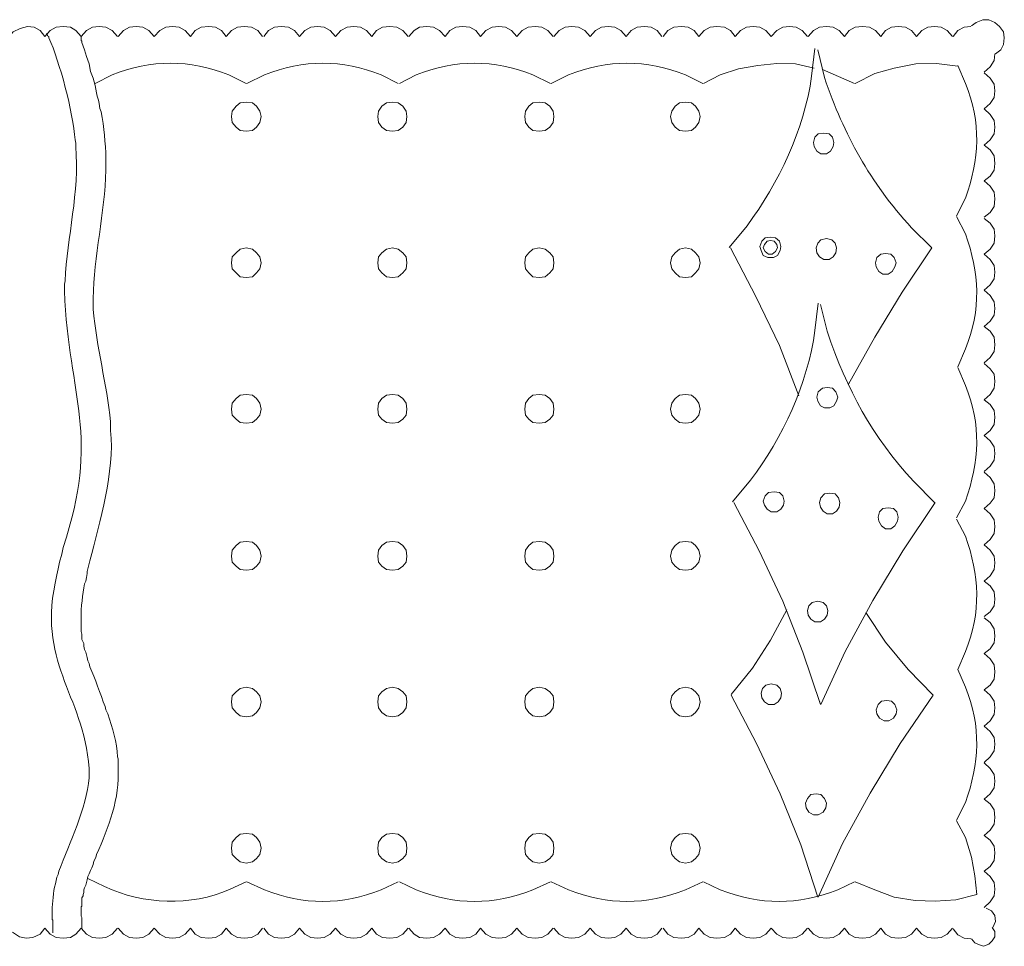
# Model space of a CAD drawing. Header units: millimetres. Extents: x 5 to 204, y 5 to 291.
# Tile 36 of 52: x 33 to 57, y 209 to 232. Entities that reach past the tile are written whole.
import ezdxf

# ---------------------------------------------------------------- set-up
doc = ezdxf.new("R2010")
doc.units = ezdxf.units.MM
doc.header["$MEASUREMENT"] = 0
doc.layers.get('0').update_dxf_attribs({"linetype": 'CONTINUOUS'})

msp = doc.modelspace()

# ---------------------------------------------------------------- linework, layer by layer
at = {"color": 0, "linetype": 'Continuous', "lineweight": 9, "true_color": 0x989898}
for p, q in [((52.419, 230.706), (52.502, 231.384)), ((52.568, 231.351), (52.733, 230.673)), ((56.208, 230.524), (56.026, 230.97)), ((35.178, 230.739), (34.764, 230.524)), ((38.487, 230.524), (38.057, 230.739)), ((38.934, 230.739), (38.503, 230.524)), ((42.226, 230.524), (41.813, 230.739)), ((42.673, 230.739), (42.259, 230.524)), ((45.982, 230.524), (45.552, 230.739)), ((46.429, 230.739), (45.999, 230.524)), ((49.738, 230.524), (49.308, 230.739)), ((35.029, 228.67), (35.029, 228.389)), ((55.993, 227.264), (56.208, 227.694)), ((56.208, 226.817), (55.993, 227.248)), ((50.384, 226.486), (50.83, 227.016)), ((34.714, 225.229), (34.714, 224.964)), ((52.502, 224.435), (52.584, 225.113)), ((52.634, 225.08), (52.799, 224.418)), ((56.026, 223.541), (56.208, 223.988)), ((56.208, 223.078), (56.026, 223.525)), ((35.144, 222.184), (35.144, 221.969)), ((50.466, 220.215), (50.913, 220.745)), ((54.934, 220.712), (55.447, 220.199)), ((55.993, 219.818), (56.208, 220.232)), ((56.208, 219.371), (55.993, 219.785)), ((56.026, 216.079), (56.208, 216.525)), ((56.208, 215.649), (56.026, 216.079)), ((34.615, 213.646), (34.615, 213.415)), ((55.993, 212.372), (56.208, 212.803)), ((34.582, 210.933), (34.996, 210.734)), ((38.09, 210.668), (38.487, 210.85)), ((38.503, 210.85), (38.934, 210.652)), ((41.813, 210.652), (42.226, 210.85)), ((42.259, 210.85), (42.673, 210.652)), ((45.552, 210.652), (45.982, 210.85)), ((45.999, 210.85), (46.429, 210.652)), ((49.308, 210.652), (49.738, 210.85)), ((49.755, 210.85), (50.169, 210.652)), ((53.064, 210.652), (53.478, 210.85)), ((34.433, 209.725), (34.433, 209.692))]:
    msp.add_line(p, q, dxfattribs=at)
for points in [[(56.953, 231.252), (57.085, 231.351), (57.151, 231.483), (57.168, 231.649), (57.151, 231.798), (57.052, 231.93), (56.936, 232.029), (56.787, 232.096), (56.638, 232.096), (56.473, 232.029), (56.357, 231.947)], [(35.31, 231.682), (35.178, 231.831), (35.029, 231.914), (34.863, 231.93), (34.698, 231.914), (34.549, 231.831), (34.416, 231.682), (34.284, 231.831), (34.152, 231.914), (33.97, 231.93), (33.804, 231.914), (33.655, 231.831), (33.523, 231.682), (33.407, 231.831), (33.258, 231.914), (33.093, 231.93), (32.911, 231.88), (32.745, 231.798), (32.646, 231.682), (32.58, 231.5)], [(33.573, 231.765), (33.589, 231.715), (33.589, 231.698), (33.622, 231.682), (33.622, 231.649)], [(38.884, 231.682), (38.768, 231.831), (38.619, 231.914), (38.437, 231.93), (38.272, 231.914), (38.123, 231.831), (37.99, 231.682), (37.875, 231.831), (37.726, 231.914), (37.56, 231.93), (37.378, 231.914), (37.229, 231.831), (37.113, 231.682), (36.981, 231.831), (36.832, 231.914), (36.667, 231.93), (36.501, 231.914), (36.352, 231.831), (36.22, 231.682), (36.088, 231.831), (35.939, 231.914), (35.773, 231.93), (35.608, 231.914), (35.459, 231.831), (35.326, 231.682)], [(42.474, 231.682), (42.342, 231.831), (42.193, 231.914), (42.028, 231.93), (41.846, 231.914), (41.697, 231.831), (41.581, 231.682), (41.449, 231.831), (41.3, 231.914), (41.134, 231.93), (40.969, 231.914), (40.82, 231.831), (40.687, 231.682), (40.555, 231.831), (40.406, 231.914), (40.241, 231.93), (40.075, 231.914), (39.926, 231.831), (39.794, 231.682), (39.678, 231.831), (39.529, 231.914), (39.347, 231.93), (39.182, 231.914), (39.033, 231.831), (38.917, 231.682)], [(46.048, 231.682), (45.916, 231.831), (45.767, 231.914), (45.602, 231.93), (45.436, 231.914), (45.287, 231.831), (45.155, 231.682), (45.023, 231.831), (44.874, 231.914), (44.708, 231.93), (44.543, 231.914), (44.394, 231.831), (44.261, 231.682), (44.146, 231.831), (43.997, 231.914), (43.815, 231.93), (43.649, 231.914), (43.5, 231.831), (43.385, 231.682), (43.252, 231.831), (43.103, 231.914), (42.938, 231.93), (42.756, 231.914), (42.623, 231.831), (42.491, 231.682)], [(48.729, 231.682), (48.613, 231.831), (48.464, 231.914), (48.299, 231.93), (48.117, 231.914), (47.968, 231.831), (47.852, 231.682), (47.72, 231.831), (47.571, 231.914), (47.405, 231.93), (47.24, 231.914), (47.091, 231.831), (46.959, 231.682), (46.826, 231.831), (46.677, 231.914), (46.512, 231.93), (46.346, 231.914), (46.197, 231.831), (46.065, 231.682)], [(52.32, 231.682), (52.187, 231.831), (52.038, 231.914), (51.873, 231.93), (51.707, 231.914), (51.558, 231.831), (51.426, 231.682), (51.294, 231.831), (51.145, 231.914), (50.979, 231.93), (50.814, 231.914), (50.665, 231.831), (50.533, 231.682), (50.417, 231.831), (50.268, 231.914), (50.086, 231.93), (49.92, 231.914), (49.771, 231.831), (49.639, 231.682), (49.523, 231.831), (49.374, 231.914), (49.209, 231.93), (49.027, 231.914), (48.878, 231.831), (48.762, 231.682)], [(55.894, 231.682), (55.761, 231.831), (55.612, 231.914), (55.447, 231.93), (55.281, 231.914), (55.132, 231.831), (55, 231.682), (54.884, 231.831), (54.735, 231.914), (54.553, 231.93), (54.388, 231.914), (54.239, 231.831), (54.123, 231.682), (53.991, 231.831), (53.842, 231.914), (53.676, 231.93), (53.494, 231.914), (53.345, 231.831), (53.23, 231.682), (53.097, 231.831), (52.948, 231.914), (52.783, 231.93), (52.617, 231.914), (52.468, 231.831), (52.336, 231.682)], [(56.34, 231.93), (56.175, 231.914), (56.026, 231.831), (55.91, 231.682)], [(34.416, 231.698), (34.416, 231.583), (34.433, 231.566), (34.433, 231.533), (34.499, 231.351), (34.549, 231.186), (34.615, 231.004), (34.648, 230.822), (34.714, 230.656), (34.764, 230.474), (34.797, 230.292), (34.814, 230.209), (34.847, 230.11), (34.863, 230.027), (34.88, 229.911), (34.913, 229.829)], [(56.671, 230.805), (56.82, 230.937), (56.919, 231.086), (56.936, 231.252)], [(52.485, 230.904), (52.022, 231.004), (51.558, 231.02), (51.095, 230.97), (50.615, 230.888), (50.169, 230.739), (49.755, 230.524)], [(56.026, 230.954), (55.496, 231.02), (54.984, 231.004), (54.454, 230.904), (53.974, 230.772), (53.494, 230.524)], [(53.478, 230.524), (52.684, 230.871), (52.684, 230.871)], [(56.671, 229.895), (56.82, 230.027), (56.919, 230.176), (56.936, 230.342), (56.919, 230.507), (56.82, 230.656), (56.671, 230.788)], [(56.671, 229.001), (56.82, 229.134), (56.919, 229.283), (56.936, 229.448), (56.919, 229.614), (56.82, 229.763), (56.671, 229.895)], [(34.267, 229.134), (34.284, 229.051), (34.284, 228.968)], [(56.671, 228.124), (56.82, 228.24), (56.919, 228.389), (56.936, 228.555), (56.919, 228.737), (56.82, 228.886), (56.671, 229.001)], [(56.671, 227.231), (56.82, 227.347), (56.919, 227.496), (56.936, 227.678), (56.919, 227.843), (56.82, 227.992), (56.671, 228.124)], [(56.671, 226.321), (56.82, 226.437), (56.919, 226.586), (56.936, 226.768), (56.919, 226.933), (56.82, 227.082), (56.671, 227.198)], [(54.884, 226.966), (55.381, 226.47), (54.653, 225.378), (53.974, 224.269), (53.329, 223.111)], [(52.104, 222.83), (51.625, 224.071), (51.045, 225.278), (50.417, 226.47)], [(56.671, 225.427), (56.82, 225.56), (56.919, 225.709), (56.936, 225.874), (56.919, 226.04), (56.82, 226.189), (56.671, 226.321)], [(34.019, 225.659), (34.003, 225.576), (34.003, 225.411)], [(56.671, 224.534), (56.82, 224.666), (56.919, 224.815), (56.936, 224.981), (56.919, 225.146), (56.82, 225.295), (56.671, 225.427)], [(56.671, 223.64), (56.82, 223.773), (56.919, 223.922), (56.936, 224.087), (56.919, 224.269), (56.82, 224.418), (56.671, 224.534)], [(56.671, 222.73), (56.82, 222.863), (56.919, 223.012), (56.936, 223.177), (56.919, 223.359), (56.82, 223.491), (56.671, 223.624)], [(56.671, 221.853), (56.82, 221.969), (56.919, 222.118), (56.936, 222.3), (56.919, 222.466), (56.82, 222.615), (56.671, 222.73)], [(56.671, 220.96), (56.82, 221.092), (56.919, 221.241), (56.936, 221.407), (56.919, 221.572), (56.82, 221.721), (56.671, 221.853)], [(56.671, 220.05), (56.82, 220.182), (56.919, 220.315), (56.936, 220.497), (56.919, 220.662), (56.82, 220.811), (56.671, 220.943)], [(52.634, 215.218), (52.204, 216.509), (51.707, 217.766), (51.128, 219.007), (50.499, 220.199)], [(55.463, 220.199), (54.669, 219.007), (53.925, 217.783), (53.246, 216.525), (52.65, 215.218)], [(56.671, 219.156), (56.82, 219.289), (56.919, 219.438), (56.936, 219.603), (56.919, 219.769), (56.82, 219.917), (56.671, 220.05)], [(56.671, 218.263), (56.82, 218.395), (56.919, 218.544), (56.936, 218.71), (56.919, 218.875), (56.82, 219.024), (56.671, 219.156)], [(33.97, 219.09), (33.937, 218.925), (33.887, 218.726), (33.854, 218.561), (33.821, 218.412)], [(34.632, 218.759), (34.565, 218.494), (34.565, 218.445), (34.549, 218.346), (34.532, 218.263), (34.499, 218.197)], [(56.671, 217.386), (56.82, 217.502), (56.919, 217.651), (56.936, 217.816), (56.919, 217.998), (56.82, 218.147), (56.671, 218.263)], [(50.433, 215.467), (50.963, 216.112), (51.409, 216.807), (51.807, 217.551)], [(53.759, 217.485), (54.239, 216.757), (54.801, 216.079), (55.414, 215.45), (54.603, 214.259), (53.858, 213.034), (53.18, 211.793), (52.584, 210.47)], [(34.416, 217.336), (34.416, 217.022), (34.433, 216.956), (34.433, 216.823), (34.466, 216.757), (34.483, 216.724), (34.483, 216.658), (34.499, 216.575), (34.532, 216.509), (34.565, 216.377), (34.582, 216.294), (34.615, 216.228), (34.632, 216.145)], [(56.671, 216.476), (56.82, 216.592), (56.919, 216.741), (56.936, 216.906), (56.919, 217.088), (56.82, 217.237), (56.671, 217.353)], [(56.671, 215.582), (56.82, 215.698), (56.919, 215.847), (56.936, 216.029), (56.919, 216.195), (56.82, 216.343), (56.671, 216.476)], [(56.671, 214.689), (56.82, 214.821), (56.919, 214.97), (56.936, 215.136), (56.919, 215.301), (56.82, 215.45), (56.671, 215.582)], [(52.568, 210.47), (52.154, 211.76), (51.641, 213.018), (51.062, 214.259), (50.433, 215.45)], [(35.012, 215.169), (35.029, 215.086), (35.078, 214.987)], [(56.671, 213.795), (56.82, 213.928), (56.919, 214.077), (56.936, 214.242), (56.919, 214.408), (56.82, 214.556), (56.671, 214.689)], [(35.31, 213.928), (35.326, 213.878), (35.326, 213.646)], [(56.671, 212.885), (56.82, 213.018), (56.919, 213.167), (56.936, 213.332), (56.919, 213.498), (56.82, 213.646), (56.671, 213.779)], [(56.671, 211.992), (56.82, 212.124), (56.919, 212.273), (56.936, 212.439), (56.919, 212.621), (56.82, 212.769), (56.671, 212.885)], [(56.489, 210.536), (56.44, 210.999), (56.357, 211.462), (56.208, 211.942), (55.993, 212.356)], [(56.671, 211.115), (56.82, 211.231), (56.919, 211.38), (56.936, 211.562), (56.919, 211.727), (56.82, 211.876), (56.671, 211.992)], [(34.797, 211.528), (34.78, 211.446), (34.731, 211.363), (34.714, 211.28), (34.681, 211.198), (34.648, 211.131), (34.615, 211.049), (34.582, 210.982), (34.565, 210.9), (34.549, 210.834), (34.532, 210.767), (34.499, 210.701), (34.483, 210.652), (34.483, 210.585), (34.466, 210.536), (34.466, 210.503), (34.433, 210.453), (34.433, 210.254), (34.416, 210.238)], [(33.87, 211.115), (33.854, 211.032), (33.821, 210.966), (33.804, 210.883)], [(56.671, 210.221), (56.82, 210.354), (56.919, 210.503), (56.936, 210.668), (56.919, 210.834), (56.82, 210.982), (56.671, 211.115)], [(53.494, 210.85), (53.974, 210.652), (54.454, 210.47), (54.967, 210.387), (55.463, 210.37), (55.976, 210.403), (56.489, 210.536)], [(33.705, 210.221), (33.705, 209.923), (33.721, 209.907), (33.721, 209.593)], [(34.416, 210.139), (34.416, 210.006), (34.433, 209.973)], [(56.886, 209.725), (56.953, 209.874), (56.936, 210.023), (56.853, 210.139), (56.721, 210.205)], [(32.729, 209.609), (32.894, 209.493), (33.06, 209.46), (33.225, 209.477), (33.407, 209.559), (33.523, 209.708), (33.655, 209.559), (33.804, 209.477), (33.97, 209.46), (34.152, 209.477), (34.284, 209.559), (34.416, 209.708), (34.549, 209.559), (34.698, 209.477), (34.863, 209.46), (35.029, 209.477), (35.178, 209.559), (35.31, 209.708)], [(35.326, 209.708), (35.459, 209.559), (35.608, 209.477), (35.773, 209.46), (35.939, 209.477), (36.088, 209.559), (36.22, 209.708), (36.352, 209.559), (36.501, 209.477), (36.667, 209.46), (36.832, 209.477), (36.981, 209.559), (37.113, 209.708), (37.229, 209.559), (37.378, 209.477), (37.56, 209.46), (37.726, 209.477), (37.875, 209.559), (37.99, 209.708), (38.123, 209.559), (38.272, 209.477), (38.437, 209.46), (38.619, 209.477), (38.768, 209.559), (38.884, 209.708)], [(38.917, 209.708), (39.033, 209.559), (39.182, 209.477), (39.347, 209.46), (39.529, 209.477), (39.678, 209.559), (39.794, 209.708), (39.926, 209.559), (40.075, 209.477), (40.241, 209.46), (40.406, 209.477), (40.555, 209.559), (40.687, 209.708), (40.82, 209.559), (40.969, 209.477), (41.134, 209.46), (41.3, 209.477), (41.449, 209.559), (41.581, 209.708), (41.697, 209.559), (41.846, 209.477), (42.028, 209.46), (42.193, 209.477), (42.342, 209.559), (42.474, 209.708)], [(42.491, 209.708), (42.623, 209.559), (42.756, 209.477), (42.938, 209.46), (43.103, 209.477), (43.252, 209.559), (43.385, 209.708), (43.5, 209.559), (43.649, 209.477), (43.815, 209.46), (43.997, 209.477), (44.146, 209.559), (44.261, 209.708), (44.394, 209.559), (44.543, 209.477), (44.708, 209.46), (44.874, 209.477), (45.023, 209.559), (45.155, 209.708), (45.287, 209.559), (45.436, 209.477), (45.602, 209.46), (45.767, 209.477), (45.916, 209.559), (46.048, 209.708)], [(46.065, 209.708), (46.197, 209.559), (46.346, 209.477), (46.512, 209.46), (46.677, 209.477), (46.826, 209.559), (46.959, 209.708), (47.091, 209.559), (47.24, 209.477), (47.405, 209.46), (47.571, 209.477), (47.72, 209.559), (47.852, 209.708), (47.968, 209.559), (48.117, 209.477), (48.299, 209.46), (48.464, 209.477), (48.613, 209.559), (48.729, 209.708)], [(48.762, 209.708), (48.878, 209.559), (49.027, 209.477), (49.209, 209.46), (49.374, 209.477), (49.523, 209.559), (49.639, 209.708), (49.771, 209.559), (49.92, 209.477), (50.086, 209.46), (50.268, 209.477), (50.417, 209.559), (50.533, 209.708), (50.665, 209.559), (50.814, 209.477), (50.979, 209.46), (51.145, 209.477), (51.294, 209.559), (51.426, 209.708), (51.558, 209.559), (51.707, 209.477), (51.873, 209.46), (52.038, 209.477), (52.187, 209.559), (52.32, 209.708)], [(52.336, 209.708), (52.468, 209.559), (52.617, 209.477), (52.783, 209.46), (52.948, 209.477), (53.097, 209.559), (53.23, 209.708), (53.345, 209.559), (53.494, 209.477), (53.676, 209.46), (53.842, 209.477), (53.991, 209.559), (54.123, 209.708)], [(54.123, 209.708), (54.239, 209.559), (54.388, 209.477), (54.553, 209.46), (54.735, 209.477), (54.884, 209.559), (55, 209.708), (55.132, 209.559), (55.281, 209.477), (55.447, 209.46), (55.612, 209.477), (55.761, 209.559), (55.894, 209.708)], [(55.91, 209.692), (56.026, 209.543), (56.175, 209.46), (56.34, 209.444)], [(56.357, 209.444), (56.44, 209.344), (56.555, 209.295), (56.655, 209.262), (56.787, 209.311), (56.87, 209.394), (56.936, 209.493), (56.936, 209.626), (56.87, 209.725)]]:
    msp.add_lwpolyline(points, dxfattribs=at)
for points in [[(38.487, 230.06), (38.338, 230.044), (38.239, 229.961), (38.139, 229.845), (38.123, 229.713), (38.139, 229.564), (38.239, 229.448), (38.338, 229.365), (38.487, 229.349), (38.636, 229.365), (38.735, 229.448), (38.818, 229.564), (38.851, 229.713), (38.818, 229.845), (38.735, 229.961), (38.636, 230.044)], [(42.094, 230.06), (41.945, 230.044), (41.829, 229.961), (41.746, 229.845), (41.73, 229.713), (41.746, 229.564), (41.829, 229.448), (41.945, 229.365), (42.094, 229.349), (42.226, 229.365), (42.342, 229.448), (42.425, 229.564), (42.441, 229.713), (42.425, 229.845), (42.342, 229.961), (42.226, 230.044)], [(45.701, 230.06), (45.552, 230.044), (45.453, 229.961), (45.37, 229.845), (45.354, 229.713), (45.37, 229.564), (45.453, 229.448), (45.552, 229.365), (45.701, 229.349), (45.85, 229.365), (45.966, 229.448), (46.048, 229.564), (46.065, 229.713), (46.048, 229.845), (45.966, 229.961), (45.85, 230.044)], [(49.308, 230.06), (49.159, 230.044), (49.06, 229.961), (48.977, 229.845), (48.944, 229.713), (48.977, 229.564), (49.06, 229.448), (49.159, 229.365), (49.308, 229.349), (49.457, 229.365), (49.556, 229.448), (49.639, 229.564), (49.672, 229.713), (49.639, 229.845), (49.556, 229.961), (49.457, 230.044)], [(52.717, 229.299), (52.584, 229.283), (52.502, 229.2), (52.468, 229.068), (52.485, 228.968), (52.551, 228.853), (52.65, 228.786), (52.783, 228.786), (52.882, 228.853), (52.948, 228.968), (52.965, 229.068), (52.932, 229.2), (52.849, 229.283)], [(51.409, 226.735), (51.277, 226.718), (51.194, 226.635), (51.145, 226.503), (51.178, 226.404), (51.227, 226.288), (51.343, 226.238), (51.476, 226.238), (51.575, 226.288), (51.641, 226.404), (51.658, 226.503), (51.625, 226.635), (51.525, 226.718)], [(51.409, 226.652), (51.327, 226.635), (51.261, 226.553), (51.227, 226.47), (51.277, 226.387), (51.36, 226.321), (51.443, 226.321), (51.525, 226.387), (51.575, 226.47), (51.558, 226.553), (51.492, 226.635)], [(52.783, 226.701), (52.65, 226.668), (52.568, 226.586), (52.535, 226.47), (52.551, 226.354), (52.617, 226.255), (52.717, 226.189), (52.849, 226.189), (52.948, 226.255), (53.014, 226.354), (53.031, 226.47), (52.998, 226.586), (52.915, 226.668)], [(38.487, 226.47), (38.338, 226.437), (38.239, 226.354), (38.139, 226.255), (38.123, 226.106), (38.139, 225.957), (38.239, 225.858), (38.338, 225.758), (38.487, 225.742), (38.636, 225.758), (38.735, 225.858), (38.818, 225.957), (38.851, 226.106), (38.818, 226.255), (38.735, 226.354), (38.636, 226.437)], [(42.094, 226.47), (41.945, 226.437), (41.829, 226.354), (41.746, 226.255), (41.73, 226.106), (41.746, 225.957), (41.829, 225.858), (41.945, 225.758), (42.094, 225.742), (42.226, 225.758), (42.342, 225.858), (42.425, 225.957), (42.441, 226.106), (42.425, 226.255), (42.342, 226.354), (42.226, 226.437)], [(45.701, 226.47), (45.552, 226.437), (45.453, 226.354), (45.37, 226.255), (45.354, 226.106), (45.37, 225.957), (45.453, 225.858), (45.552, 225.758), (45.701, 225.742), (45.85, 225.758), (45.966, 225.858), (46.048, 225.957), (46.065, 226.106), (46.048, 226.255), (45.966, 226.354), (45.85, 226.437)], [(49.308, 226.47), (49.159, 226.437), (49.06, 226.354), (48.977, 226.255), (48.944, 226.106), (48.977, 225.957), (49.06, 225.858), (49.159, 225.758), (49.308, 225.742), (49.457, 225.758), (49.556, 225.858), (49.639, 225.957), (49.672, 226.106), (49.639, 226.255), (49.556, 226.354), (49.457, 226.437)], [(54.239, 226.337), (54.123, 226.321), (54.024, 226.238), (53.991, 226.106), (54.007, 226.007), (54.073, 225.891), (54.173, 225.825), (54.305, 225.825), (54.404, 225.891), (54.471, 226.007), (54.504, 226.106), (54.454, 226.238), (54.371, 226.321)], [(52.799, 223.028), (52.684, 223.012), (52.584, 222.929), (52.551, 222.797), (52.568, 222.697), (52.634, 222.581), (52.733, 222.532), (52.866, 222.532), (52.965, 222.581), (53.031, 222.697), (53.064, 222.797), (53.014, 222.929), (52.932, 223.012)], [(38.487, 222.863), (38.338, 222.846), (38.239, 222.763), (38.139, 222.648), (38.123, 222.499), (38.139, 222.35), (38.239, 222.251), (38.338, 222.168), (38.487, 222.151), (38.636, 222.168), (38.735, 222.251), (38.818, 222.35), (38.851, 222.499), (38.818, 222.648), (38.735, 222.763), (38.636, 222.846)], [(42.094, 222.863), (41.945, 222.846), (41.829, 222.763), (41.746, 222.648), (41.73, 222.499), (41.746, 222.35), (41.829, 222.251), (41.945, 222.168), (42.094, 222.151), (42.226, 222.168), (42.342, 222.251), (42.425, 222.35), (42.441, 222.499), (42.425, 222.648), (42.342, 222.763), (42.226, 222.846)], [(45.701, 222.863), (45.552, 222.846), (45.453, 222.763), (45.37, 222.648), (45.354, 222.499), (45.37, 222.35), (45.453, 222.251), (45.552, 222.168), (45.701, 222.151), (45.85, 222.168), (45.966, 222.251), (46.048, 222.35), (46.065, 222.499), (46.048, 222.648), (45.966, 222.763), (45.85, 222.846)], [(49.308, 222.863), (49.159, 222.846), (49.06, 222.763), (48.977, 222.648), (48.944, 222.499), (48.977, 222.35), (49.06, 222.251), (49.159, 222.168), (49.308, 222.151), (49.457, 222.168), (49.556, 222.251), (49.639, 222.35), (49.672, 222.499), (49.639, 222.648), (49.556, 222.763), (49.457, 222.846)], [(51.492, 220.464), (51.36, 220.447), (51.277, 220.364), (51.227, 220.232), (51.261, 220.133), (51.327, 220.033), (51.426, 219.967), (51.558, 219.967), (51.658, 220.033), (51.724, 220.133), (51.74, 220.232), (51.707, 220.364), (51.625, 220.447)], [(52.866, 220.43), (52.733, 220.414), (52.65, 220.315), (52.617, 220.199), (52.634, 220.083), (52.7, 219.984), (52.799, 219.917), (52.932, 219.917), (53.031, 219.984), (53.097, 220.083), (53.114, 220.199), (53.081, 220.315), (52.998, 220.414)], [(54.305, 220.066), (54.173, 220.05), (54.09, 219.967), (54.057, 219.835), (54.073, 219.735), (54.14, 219.62), (54.239, 219.553), (54.371, 219.553), (54.471, 219.62), (54.537, 219.735), (54.553, 219.835), (54.52, 219.967), (54.437, 220.05)], [(38.487, 219.239), (38.338, 219.223), (38.239, 219.14), (38.139, 219.024), (38.123, 218.875), (38.139, 218.726), (38.239, 218.627), (38.338, 218.544), (38.487, 218.528), (38.636, 218.544), (38.735, 218.627), (38.818, 218.726), (38.851, 218.875), (38.818, 219.024), (38.735, 219.14), (38.636, 219.223)], [(42.094, 219.239), (41.945, 219.223), (41.829, 219.14), (41.746, 219.024), (41.73, 218.875), (41.746, 218.726), (41.829, 218.627), (41.945, 218.544), (42.094, 218.528), (42.226, 218.544), (42.342, 218.627), (42.425, 218.726), (42.441, 218.875), (42.425, 219.024), (42.342, 219.14), (42.226, 219.223)], [(45.701, 219.239), (45.552, 219.223), (45.453, 219.14), (45.37, 219.024), (45.354, 218.875), (45.37, 218.726), (45.453, 218.627), (45.552, 218.544), (45.701, 218.528), (45.85, 218.544), (45.966, 218.627), (46.048, 218.726), (46.065, 218.875), (46.048, 219.024), (45.966, 219.14), (45.85, 219.223)], [(49.308, 219.239), (49.159, 219.223), (49.06, 219.14), (48.977, 219.024), (48.944, 218.875), (48.977, 218.726), (49.06, 218.627), (49.159, 218.544), (49.308, 218.528), (49.457, 218.544), (49.556, 218.627), (49.639, 218.726), (49.672, 218.875), (49.639, 219.024), (49.556, 219.14), (49.457, 219.223)], [(52.568, 217.766), (52.435, 217.733), (52.353, 217.651), (52.32, 217.535), (52.336, 217.419), (52.402, 217.32), (52.502, 217.254), (52.634, 217.254), (52.733, 217.32), (52.799, 217.419), (52.816, 217.535), (52.783, 217.651), (52.7, 217.733)], [(51.426, 215.731), (51.294, 215.698), (51.211, 215.615), (51.178, 215.5), (51.194, 215.384), (51.261, 215.285), (51.36, 215.218), (51.492, 215.218), (51.592, 215.285), (51.658, 215.384), (51.674, 215.5), (51.641, 215.615), (51.558, 215.698)], [(38.487, 215.649), (38.338, 215.615), (38.239, 215.533), (38.139, 215.433), (38.123, 215.285), (38.139, 215.136), (38.239, 215.02), (38.338, 214.937), (38.487, 214.92), (38.636, 214.937), (38.735, 215.02), (38.818, 215.136), (38.851, 215.285), (38.818, 215.433), (38.735, 215.533), (38.636, 215.615)], [(42.094, 215.649), (41.945, 215.615), (41.829, 215.533), (41.746, 215.433), (41.73, 215.285), (41.746, 215.136), (41.829, 215.02), (41.945, 214.937), (42.094, 214.92), (42.226, 214.937), (42.342, 215.02), (42.425, 215.136), (42.441, 215.285), (42.425, 215.433), (42.342, 215.533), (42.226, 215.615)], [(45.701, 215.649), (45.552, 215.615), (45.453, 215.533), (45.37, 215.433), (45.354, 215.285), (45.37, 215.136), (45.453, 215.02), (45.552, 214.937), (45.701, 214.92), (45.85, 214.937), (45.966, 215.02), (46.048, 215.136), (46.065, 215.285), (46.048, 215.433), (45.966, 215.533), (45.85, 215.615)], [(49.308, 215.649), (49.159, 215.615), (49.06, 215.533), (48.977, 215.433), (48.944, 215.285), (48.977, 215.136), (49.06, 215.02), (49.159, 214.937), (49.308, 214.92), (49.457, 214.937), (49.556, 215.02), (49.639, 215.136), (49.672, 215.285), (49.639, 215.433), (49.556, 215.533), (49.457, 215.615)], [(52.634, 215.301), (52.634, 215.301)], [(54.272, 215.318), (54.14, 215.301), (54.057, 215.218), (54.007, 215.086), (54.024, 214.987), (54.09, 214.887), (54.206, 214.821), (54.322, 214.821), (54.437, 214.887), (54.504, 214.987), (54.52, 215.086), (54.471, 215.218), (54.388, 215.301)], [(52.535, 213.018), (52.402, 213.001), (52.32, 212.902), (52.27, 212.786), (52.286, 212.67), (52.353, 212.571), (52.468, 212.505), (52.584, 212.505), (52.7, 212.571), (52.766, 212.67), (52.783, 212.786), (52.733, 212.902), (52.65, 213.001)], [(38.487, 212.041), (38.338, 212.025), (38.239, 211.942), (38.139, 211.826), (38.123, 211.677), (38.139, 211.528), (38.239, 211.429), (38.338, 211.346), (38.487, 211.313), (38.636, 211.346), (38.735, 211.429), (38.818, 211.528), (38.851, 211.677), (38.818, 211.826), (38.735, 211.942), (38.636, 212.025)], [(42.094, 212.041), (41.945, 212.025), (41.829, 211.942), (41.746, 211.826), (41.73, 211.677), (41.746, 211.528), (41.829, 211.429), (41.945, 211.346), (42.094, 211.313), (42.226, 211.346), (42.342, 211.429), (42.425, 211.528), (42.441, 211.677), (42.425, 211.826), (42.342, 211.942), (42.226, 212.025)], [(45.701, 212.041), (45.552, 212.025), (45.453, 211.942), (45.37, 211.826), (45.354, 211.677), (45.37, 211.528), (45.453, 211.429), (45.552, 211.346), (45.701, 211.313), (45.85, 211.346), (45.966, 211.429), (46.048, 211.528), (46.065, 211.677), (46.048, 211.826), (45.966, 211.942), (45.85, 212.025)], [(49.308, 212.041), (49.159, 212.025), (49.06, 211.942), (48.977, 211.826), (48.944, 211.677), (48.977, 211.528), (49.06, 211.429), (49.159, 211.346), (49.308, 211.313), (49.457, 211.346), (49.556, 211.429), (49.639, 211.528), (49.672, 211.677), (49.639, 211.826), (49.556, 211.942), (49.457, 212.025)]]:
    msp.add_lwpolyline(points, close=True, dxfattribs=at)
for points in [[(33.622, 231.649), (33.887, 231.053), (34.218, 229.829), (34.267, 229.134)], [(38.057, 230.739), (37.097, 231.119), (36.137, 231.119), (35.178, 230.739)], [(41.813, 230.739), (40.853, 231.119), (39.893, 231.119), (38.934, 230.739)], [(45.552, 230.739), (44.592, 231.119), (43.633, 231.119), (42.673, 230.739)], [(49.308, 230.739), (48.348, 231.119), (47.389, 231.119), (46.429, 230.739)], [(50.83, 227.016), (51.608, 228.075), (52.237, 229.382), (52.419, 230.706)], [(52.733, 230.673), (53.23, 229.233), (53.842, 228.108), (54.884, 226.966)], [(56.208, 227.694), (56.555, 228.637), (56.605, 229.581), (56.208, 230.524)], [(34.913, 229.829), (34.979, 229.432), (35.012, 229.068), (35.029, 228.67)], [(34.284, 228.968), (34.383, 227.86), (34.069, 226.735), (34.019, 225.659)], [(35.029, 228.389), (34.996, 227.347), (34.731, 226.255), (34.714, 225.229)], [(56.208, 223.988), (56.605, 224.931), (56.555, 225.874), (56.208, 226.817)], [(34.003, 225.411), (34.119, 222.763), (34.896, 221.837), (33.97, 219.09)], [(34.714, 224.964), (34.797, 224.021), (35.045, 223.127), (35.144, 222.184)], [(50.913, 220.745), (51.707, 221.804), (52.32, 223.111), (52.502, 224.435)], [(52.799, 224.418), (53.296, 222.962), (53.908, 221.837), (54.934, 220.712)], [(56.208, 220.232), (56.555, 221.192), (56.605, 222.135), (56.208, 223.078)], [(35.144, 221.969), (35.244, 220.96), (34.88, 219.719), (34.632, 218.759)], [(56.208, 216.525), (56.605, 217.485), (56.555, 218.412), (56.208, 219.371)], [(33.821, 218.412), (33.291, 216.244), (34.466, 215.516), (34.615, 213.646)], [(34.499, 218.197), (34.466, 217.915), (34.4, 217.634), (34.416, 217.336)], [(34.632, 216.145), (34.764, 215.864), (34.88, 215.483), (35.012, 215.169)], [(56.208, 212.803), (56.555, 213.762), (56.605, 214.689), (56.208, 215.649)], [(35.078, 214.987), (35.178, 214.639), (35.31, 214.292), (35.31, 213.928)], [(35.326, 213.646), (35.376, 212.935), (35.095, 212.174), (34.797, 211.528)], [(34.615, 213.415), (34.549, 212.654), (34.135, 211.826), (33.87, 211.115)], [(33.804, 210.883), (33.738, 210.668), (33.721, 210.436), (33.705, 210.221)], [(34.996, 210.734), (35.955, 210.288), (37.113, 210.238), (38.09, 210.668)], [(38.934, 210.652), (39.893, 210.271), (40.853, 210.271), (41.813, 210.652)], [(42.673, 210.652), (43.633, 210.271), (44.592, 210.271), (45.552, 210.652)], [(46.429, 210.652), (47.389, 210.271), (48.348, 210.271), (49.308, 210.652)], [(50.169, 210.652), (51.145, 210.271), (52.088, 210.271), (53.064, 210.652)], [(34.416, 210.238), (34.416, 210.205), (34.416, 210.172), (34.416, 210.139)], [(34.433, 209.973), (34.433, 209.89), (34.433, 209.808), (34.433, 209.725)]]:
    msp.add_open_spline(points, degree=3, dxfattribs=at)

doc.saveas('drawing.dxf')
